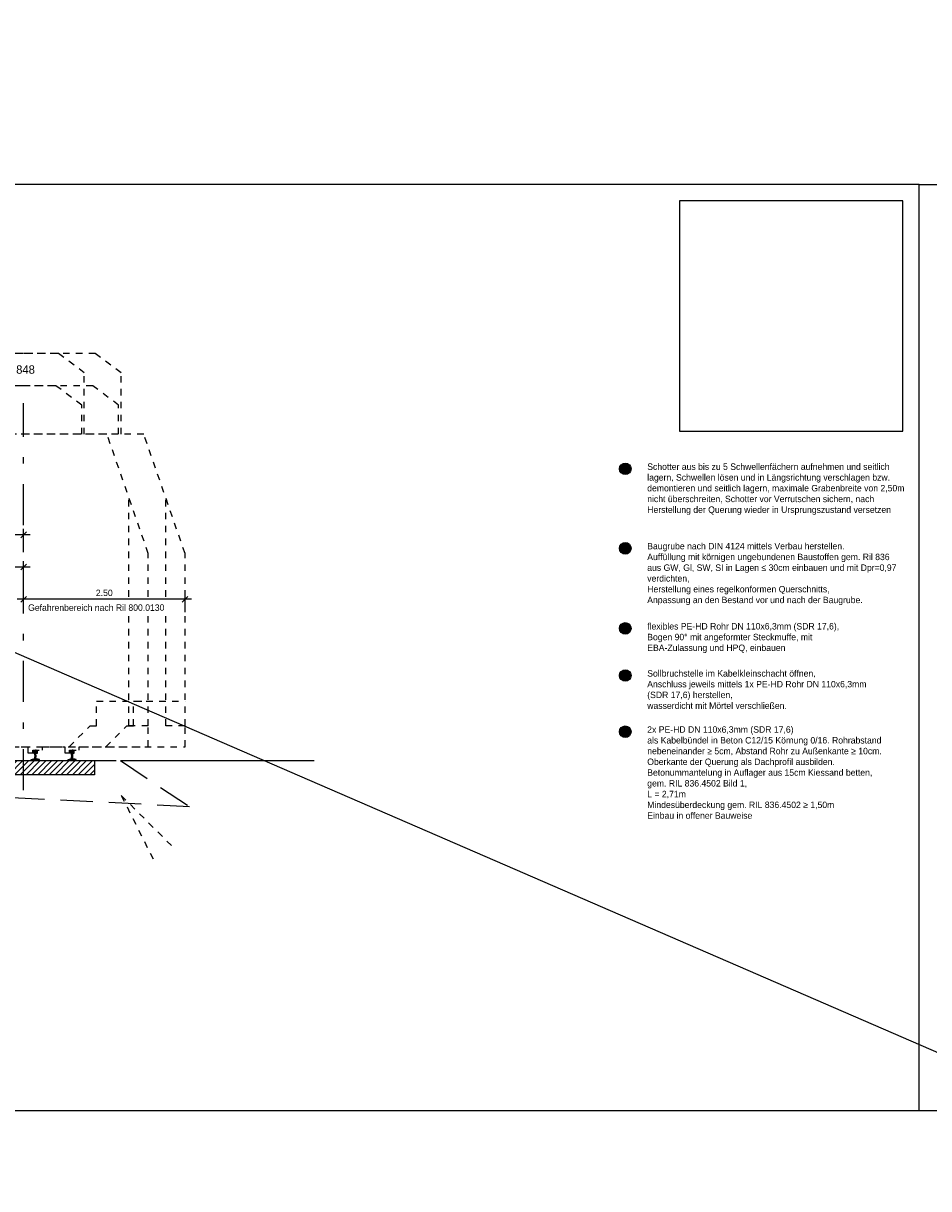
# Model space of a CAD drawing. Header units: metres. Extents: x -8 to 484, y -254 to 116.
# Tile 43 of 172: x 15 to 29, y 18 to 36. Entities that reach past the tile are written whole.
import ezdxf

# ---------------------------------------------------------------- set-up
doc = ezdxf.new("R2010")
doc.units = ezdxf.units.M
doc.linetypes.add('STRICHLINIE', pattern=[0.75, 0.5, -0.25])
doc.linetypes.add('STRICHPUNKT', pattern=[25.4, 12.7, -6.35, 0, -6.35])
doc.layers.add('GTU_A_Ansichtsfenster', color=6, linetype='Continuous', plot=False)
doc.layers.add('GTU_A_Hilfslayer', color=3, linetype='Continuous', plot=False)
for name, color, linetype in [('GTU_A_Druckbereich', 7, 'STRICHPUNKT'), ('GTU_A_Gleisachse', 7, 'STRICHPUNKT'), ('GTU_A_Lichtraumprofil', 252, 'Continuous'), ('GTU_A_Texte', 7, 'Continuous'), ('GTU_B', 253, 'Continuous'), ('GTU_B_Bemaßung', 253, 'Continuous'), ('GTU_P_Baugrube_Bemaßung', 11, 'Continuous'), ('GTU_P_Baugrube_Beschriftung', 11, 'Continuous'), ('GTU_P_Bemaßung', 1, 'Continuous'), ('GTU_P_Beschriftung', 1, 'Continuous'), ('GTU_P_Dritter_Bemaßung', 191, 'Continuous')]:
    doc.layers.add(name, color=color, linetype=linetype)
doc.styles.add('PROVI', font='PROVI.SHX')
doc.dimstyles.new('1zu50', dxfattribs={"dimscale": 0.5, "dimtxt": 0.2, "dimasz": 0.18, "dimexe": 0.18, "dimexo": 0.02, "dimgap": 0.09, "dimtad": 0, "dimtih": 1, "dimtoh": 1, "dimzin": 4, "dimdsep": 46, "dimtxsty": 'PROVI', "dimblk1": 'OBLIQUE', "dimblk2": 'OBLIQUE', "dimsah": 1, "dimcen": 0.3, "dimdle": 0.2, "dimclrd": 256, "dimclre": 256, "dimclrt": 256, "dimadec": 0, "dimazin": 0, "dimtfac": 1, "dimtdec": 4, "dimtofl": 0, "dimtmove": 2, "dimatfit": 3, "dimldrblk": 'NONE', "dimfxl": 0.4, "dimfxlon": 1, "dimtfill": 1, "dimtfillclr": 256, "dimtolj": 1, "dimtzin": 0, "dimlwd": -1, "dimlwe": -1, "dimarcsym": 0})

# ---------------------------------------------------------------- blocks, each defined once
blk = doc.blocks.new('Lira_250m GC mit_Ola')
at = {"layer": 'GTU_A_Lichtraumprofil', "linetype": 'ByBlock', "lineweight": -3, "ltscale": 5}
blk.add_line((-1.125, 4.281), (-1.325, 4.281), dxfattribs=at)
at = {"layer": 'GTU_A_Lichtraumprofil', "linetype": 'STRICHLINIE', "ltscale": 0.2}
for points in [[(2.26, 4.9), (2.26, 5.85), (1.86, 6.15), (0.75, 6.15), (-0.36, 6.15), (-0.76, 5.85), (-0.76, 4.9)], [(2.22, 4.9), (2.22, 5.35), (1.82, 5.65), (0.75, 5.65), (-0.32, 5.65), (-0.72, 5.35), (-0.72, 4.9)], [(0.75, 0.055), (1.387, 0.055), (1.387, -0.038), (1.462, -0.038), (1.462, 0), (1.612, 0), (1.612, 0.055), (2.025, 0.055), (3.25, 0.055), (3.25, 0.38), (3.25, 3.05), (2.61, 4.9), (-1.11, 4.9), (-1.75, 3.05), (-1.75, 0.38), (-1.75, 0.055), (-0.525, 0.055), (-0.113, 0.055), (-0.113, 0), (0.037, 0), (0.037, -0.038), (0.112, -0.038), (0.112, 0.055), (0.75, 0.055)], [(-1.75, 0.38), (-1.45, 0.38), (-1.45, 3.917)], [(3.25, 0.38), (2.95, 0.38), (2.95, 3.917)], [(-0.525, 0.055), (-0.85, 0.38), (-0.95, 0.38), (-0.95, 0.76), (-1.75, 0.76)], [(2.025, 0.055), (2.35, 0.38), (2.45, 0.38), (2.45, 0.76), (3.25, 0.76)]]:
    blk.add_lwpolyline(points, dxfattribs=at)
at = {"layer": 'GTU_A_Lichtraumprofil', "insert": (-1.015, 4.281), "char_height": 0.09, "width": 1.37529, "attachment_point": 4, "style": 'PROVI', "bg_fill": 3, "box_fill_scale": 1, "bg_fill_color": 256, "bg_fill_true_color": 13158600, "bg_fill_transparency": 0}
blk.add_mtext('Lichtraumprofil GC mit OLA v {\\L<} 200km/h\\Pnach Ril 800.0130', dxfattribs=at)
at = {"layer": 'GTU_A_Lichtraumprofil', "insert": (-0.66, 4.246), "char_height": 0.07, "width": 0.01827, "attachment_point": 4, "style": 'PROVI'}
blk.add_mtext('e', dxfattribs=at)
blk = doc.blocks.new('S54')
at = {"color": 0}
for p, q in [((-0.063, 0.001), (-0.051, 0.013)), ((-0.063, 0.01), (-0.062, 0.011)), ((-0.063, 0), (-0.063, 0.01)), ((-0.063, 0), (0.062, 0)), ((-0.062, 0.011), (-0.061, 0.012)), ((-0.061, 0.012), (-0.06, 0.012)), ((-0.06, 0.012), (-0.045, 0.013)), ((-0.055, 0), (-0.04, 0.015)), ((-0.046, 0), (-0.026, 0.02)), ((-0.045, 0.013), (-0.042, 0.014)), ((-0.042, 0.014), (-0.016, 0.024)), ((-0.037, 0), (0.009, 0.046)), ((-0.034, 0.119), (0.002, 0.154)), ((-0.034, 0.128), (-0.007, 0.154)), ((-0.034, 0.14), (-0.032, 0.145)), ((-0.034, 0.116), (-0.034, 0.14)), ((-0.033, 0.112), (-0.034, 0.116)), ((-0.034, 0.136), (-0.016, 0.153)), ((-0.033, 0.111), (-0.033, 0.112)), ((-0.031, 0.111), (-0.033, 0.111)), ((-0.032, 0.111), (0.011, 0.154)), ((-0.032, 0.145), (-0.031, 0.147)), ((-0.031, 0.147), (-0.03, 0.149)), ((-0.015, 0.105), (-0.031, 0.111)), ((-0.03, 0.149), (-0.028, 0.151)), ((-0.028, 0.151), (-0.025, 0.152)), ((-0.028, 0), (0.01, 0.038)), ((-0.026, 0.109), (0.019, 0.153)), ((-0.025, 0.152), (-0.024, 0.152)), ((-0.024, 0.152), (-0.021, 0.153)), ((-0.021, 0.153), (-0.017, 0.153)), ((-0.019, 0.106), (0.026, 0.151)), ((-0.019, 0), (0.011, 0.031)), ((-0.017, 0.153), (-0.014, 0.154)), ((-0.016, 0.024), (-0.014, 0.025)), ((-0.014, 0.104), (-0.015, 0.105)), ((-0.014, 0.154), (-0.01, 0.154)), ((-0.013, 0.103), (-0.014, 0.104)), ((-0.014, 0.025), (-0.012, 0.026)), ((-0.013, 0.103), (0.031, 0.148)), ((-0.012, 0.102), (-0.013, 0.103)), ((-0.011, 0.1), (-0.012, 0.102)), ((-0.012, 0.027), (-0.011, 0.031)), ((-0.012, 0.026), (-0.012, 0.027)), ((-0.011, 0.097), (0.033, 0.141)), ((-0.01, 0.097), (-0.011, 0.1)), ((-0.011, 0.031), (-0.01, 0.038)), ((-0.011, 0), (0.014, 0.025)), ((-0.01, 0.154), (-0.006, 0.154)), ((-0.01, 0.095), (-0.01, 0.097)), ((-0.009, 0.091), (-0.01, 0.095)), ((-0.01, 0.036), (0.008, 0.054)), ((-0.01, 0.038), (-0.009, 0.046)), ((-0.009, 0.09), (0.033, 0.133)), ((-0.009, 0.085), (-0.009, 0.091)), ((-0.008, 0.079), (-0.009, 0.085)), ((-0.009, 0.046), (0.008, 0.063)), ((-0.009, 0.046), (-0.008, 0.053)), ((-0.008, 0.082), (0.033, 0.124)), ((-0.008, 0.073), (0.009, 0.091)), ((-0.008, 0.065), (0.008, 0.081)), ((-0.008, 0.079), (-0.008, 0.053)), ((-0.008, 0.056), (0.008, 0.072)), ((-0.006, 0.154), (-0.003, 0.154)), ((-0.003, 0.154), (0, 0.154)), ((-0.002, 0), (0.02, 0.022)), ((0.003, 0.154), (0, 0.154)), ((0.006, 0.154), (0.003, 0.154)), ((0.01, 0.154), (0.006, 0.154)), ((0.007, 0), (0.027, 0.02)), ((0.008, 0.079), (0.009, 0.085)), ((0.008, 0.079), (0.008, 0.053)), ((0.009, 0.046), (0.008, 0.053)), ((0.009, 0.091), (0.01, 0.095)), ((0.009, 0.085), (0.009, 0.091)), ((0.01, 0.038), (0.009, 0.046)), ((0.014, 0.154), (0.01, 0.154)), ((0.01, 0.097), (0.011, 0.1)), ((0.01, 0.095), (0.01, 0.097)), ((0.011, 0.031), (0.01, 0.038)), ((0.011, 0.1), (0.012, 0.102)), ((0.012, 0.027), (0.011, 0.031)), ((0.012, 0.102), (0.013, 0.103)), ((0.012, 0.026), (0.012, 0.027)), ((0.014, 0.025), (0.012, 0.026)), ((0.013, 0.103), (0.014, 0.104)), ((0.017, 0.153), (0.014, 0.154)), ((0.014, 0.104), (0.015, 0.105)), ((0.016, 0.024), (0.014, 0.025)), ((0.015, 0.105), (0.031, 0.111)), ((0.042, 0.014), (0.016, 0.024)), ((0.016, 0), (0.033, 0.017)), ((0.021, 0.153), (0.017, 0.153)), ((0.024, 0.152), (0.021, 0.153)), ((0.025, 0.152), (0.024, 0.152)), ((0.028, 0.151), (0.025, 0.152)), ((0.025, 0), (0.04, 0.015)), ((0.03, 0.149), (0.028, 0.151)), ((0.028, 0.109), (0.033, 0.115)), ((0.031, 0.147), (0.03, 0.149)), ((0.032, 0.145), (0.031, 0.147)), ((0.031, 0.111), (0.033, 0.111)), ((0.033, 0.14), (0.032, 0.145)), ((0.033, 0.116), (0.033, 0.14)), ((0.033, 0.112), (0.033, 0.116)), ((0.033, 0.111), (0.033, 0.112)), ((0.034, 0), (0.046, 0.013)), ((0.045, 0.013), (0.042, 0.014)), ((0.042, 0), (0.054, 0.012)), ((0.06, 0.012), (0.045, 0.013)), ((0.061, 0.012), (0.06, 0.012)), ((0.06, 0), (0.062, 0.003)), ((0.062, 0.011), (0.061, 0.012)), ((0.062, 0.01), (0.062, 0.011)), ((0.062, 0.011), (0.062, 0.011)), ((0.062, 0), (0.062, 0.01))]:
    blk.add_line(p, q, dxfattribs=at)
blk = doc.blocks.new('_OBLIQUE')
at = {"color": 0, "linetype": 'ByBlock'}
blk.add_line((-0.5, -0.5), (0.5, 0.5), dxfattribs=at)
blk = doc.blocks.new('*D147')
at = {"layer": 'Defpoints', "color": 0, "linetype": 'Continuous'}
for p in [(14.63, 27.273), (14.63, 24.988), (17.13, 24.988)]:
    blk.add_point(p, dxfattribs=at)
at = {"layer": 'GTU_B_Bemaßung'}
for p, q in [((17.23, 27.273), (14.53, 27.273)), ((14.63, 27.073), (14.63, 27.363)), ((17.13, 27.073), (17.13, 27.363))]:
    blk.add_line(p, q, dxfattribs=at)
at = {"layer": 'GTU_B_Bemaßung', "linetype": 'Continuous', "xscale": 0.09, "yscale": 0.09, "zscale": 0.09, "rotation": 180}
blk.add_blockref('_OBLIQUE', (14.63, 27.273), dxfattribs=at)
at = {"layer": 'GTU_B_Bemaßung', "linetype": 'Continuous', "xscale": 0.09, "yscale": 0.09, "zscale": 0.09}
blk.add_blockref('_OBLIQUE', (17.13, 27.273), dxfattribs=at)
at = {"layer": 'GTU_B_Bemaßung', "linetype": 'Continuous', "insert": (15.879, 27.373), "char_height": 0.1, "attachment_point": 5, "style": 'PROVI', "bg_fill": 3, "box_fill_scale": 1.1, "bg_fill_color": 256, "bg_fill_true_color": 13158600, "bg_fill_transparency": 0}
blk.add_mtext('\\A1;2.50', dxfattribs=at)
blk = doc.blocks.new('_None')
blk = doc.blocks.new('*D150')
at = {"layer": 'Defpoints', "color": 0, "linetype": 'Continuous'}
for p in [(14.63, 27.773), (14.63, 24.773), (10.2, 24.731)]:
    blk.add_point(p, dxfattribs=at)
at = {"layer": 'GTU_P_Dritter_Bemaßung', "linetype": 'Continuous'}
for p, q in [((10.2, 27.573), (10.2, 27.863)), ((14.63, 27.573), (14.63, 27.863)), ((10.1, 27.773), (12.24, 27.773)), ((14.73, 27.773), (12.59, 27.773))]:
    blk.add_line(p, q, dxfattribs=at)
at = {"layer": 'GTU_P_Dritter_Bemaßung', "linetype": 'Continuous', "xscale": 0.09, "yscale": 0.09, "zscale": 0.09, "rotation": 180}
blk.add_blockref('_OBLIQUE', (10.2, 27.773), dxfattribs=at)
at = {"layer": 'GTU_P_Dritter_Bemaßung', "linetype": 'Continuous', "xscale": 0.09, "yscale": 0.09, "zscale": 0.09}
blk.add_blockref('_OBLIQUE', (14.63, 27.773), dxfattribs=at)
at = {"layer": 'GTU_P_Dritter_Bemaßung', "linetype": 'Continuous', "insert": (12.415, 27.773), "char_height": 0.1, "attachment_point": 5, "style": 'PROVI', "bg_fill": 3, "box_fill_scale": 1.1, "bg_fill_color": 256, "bg_fill_true_color": 13158600, "bg_fill_transparency": 0}
blk.add_mtext('\\A1;4.43', dxfattribs=at)
blk = doc.blocks.new('*D153')
at = {"layer": 'Defpoints', "color": 0, "linetype": 'Continuous'}
for p in [(14.63, 28.273), (12.37, 24.773), (14.63, 24.773)]:
    blk.add_point(p, dxfattribs=at)
at = {"layer": 'GTU_P_Bemaßung', "linetype": 'Continuous'}
for p, q in [((12.37, 28.073), (12.37, 28.363)), ((14.63, 28.073), (14.63, 28.363)), ((12.27, 28.273), (13.334, 28.273)), ((14.73, 28.273), (13.666, 28.273))]:
    blk.add_line(p, q, dxfattribs=at)
at = {"layer": 'GTU_P_Bemaßung', "linetype": 'Continuous', "xscale": 0.09, "yscale": 0.09, "zscale": 0.09, "rotation": 180}
blk.add_blockref('_OBLIQUE', (12.37, 28.273), dxfattribs=at)
at = {"layer": 'GTU_P_Bemaßung', "linetype": 'Continuous', "xscale": 0.09, "yscale": 0.09, "zscale": 0.09}
blk.add_blockref('_OBLIQUE', (14.63, 28.273), dxfattribs=at)
at = {"layer": 'GTU_P_Bemaßung', "linetype": 'Continuous', "insert": (13.5, 28.273), "char_height": 0.1, "attachment_point": 5, "style": 'PROVI', "bg_fill": 3, "box_fill_scale": 1.1, "bg_fill_color": 256, "bg_fill_true_color": 13158600, "bg_fill_transparency": 0}
blk.add_mtext('\\A1;2.26', dxfattribs=at)

msp = doc.modelspace()

# ---------------------------------------------------------------- hatches: boundary and pattern name
at = {"layer": 'GTU_B'}
h = msp.add_hatch(dxfattribs=at)
h.set_pattern_fill('ANSI31', color=256, scale=0.02, style=0)
h.set_pattern_definition([(45, (-0.90015, -38.7), (-0.04490128, 0.04490128), [])])
h.paths.add_polyline_path([(15.728, 24.773), (12.962, 24.773), (12.962, 24.553), (15.728, 24.553)])
at = {"layer": 'GTU_P_Baugrube_Bemaßung', "true_color": 0xffffff}
msp.add_hatch(color=7, dxfattribs=at).paths.add_polyline_path([(24.04, 28.063, 1), (23.86, 28.063, 1)])
at = {"layer": 'GTU_P_Beschriftung', "true_color": 0xffffff}
for points in [[(24.04, 29.295, 1), (23.86, 29.295, 1)], [(24.04, 26.822, 1), (23.86, 26.822, 1)], [(24.04, 26.092, 1), (23.86, 26.092, 1)], [(24.04, 25.221, 1), (23.86, 25.221, 1)]]:
    msp.add_hatch(color=7, dxfattribs=at).paths.add_polyline_path(points)

# ---------------------------------------------------------------- linework, layer by layer
at = {"layer": 'GTU_A_Druckbereich', "linetype": 'STRICHLINIE', "ltscale": 0.2}
for q in [(16.991, 23.385), (16.679, 23.16)]:
    msp.add_line((16.142, 24.233), q, dxfattribs=at)
at = {"layer": 'GTU_A_Hilfslayer', "linetype": 'Continuous', "flags": 128}
for points in [[(28.5, 33.7), (252.349, 33.7)], [(28.5, 19.35), (252.349, 19.35)]]:
    msp.add_lwpolyline(points, dxfattribs=at)
at = {"layer": 'GTU_A_Hilfslayer', "linetype": 'Continuous', "elevation": -2.6, "flags": 128}
msp.add_lwpolyline([(28.25, 33.45), (24.79, 33.45), (24.79, 29.879), (28.25, 29.879)], close=True, dxfattribs=at)
at = {"layer": 'GTU_B', "linetype": 'Continuous'}
msp.add_line((16.128, 24.773), (19.128, 24.773), dxfattribs=at)
at = {"layer": 'GTU_B', "linetype": 'STRICHLINIE'}
msp.add_lwpolyline([(12.52, 24.745), (12.562, 24.773), (12.562, 24.773), (16.128, 24.773), (16.128, 24.773), (17.2, 24.059), (12.52, 24.293)], dxfattribs=at)
at = {"layer": 'GTU_B', "linetype": 'Continuous', "flags": 128}
msp.add_lwpolyline([(12.962, 24.773), (15.728, 24.773), (15.728, 24.553), (12.962, 24.553)], close=True, dxfattribs=at)
at = {"layer": 'GTU_P_Baugrube_Bemaßung'}
msp.add_circle((23.95, 28.063, 23875.401), 0.09, dxfattribs=at)
at = {"layer": 'GTU_P_Beschriftung'}
for centre in [(23.95, 29.295, 23875.401), (23.95, 26.822, 23875.401), (23.95, 26.092, 23875.401), (23.95, 25.221, 23875.401)]:
    msp.add_circle(centre, 0.09, dxfattribs=at)

# ---------------------------------------------------------------- block references
at = {"layer": 'GTU_A_Lichtraumprofil'}
msp.add_blockref('Lira_250m GC mit_Ola', (13.31, 24.933), dxfattribs=at)

# ---------------------------------------------------------------- texts
at = {"layer": 'GTU_P_Baugrube_Bemaßung', "insert": (23.95, 28.063, 23875.401), "char_height": 0.1, "attachment_point": 5, "style": 'PROVI'}
msp.add_mtext('2', dxfattribs=at)
at = {"layer": 'GTU_P_Beschriftung', "char_height": 0.1, "attachment_point": 5, "style": 'PROVI'}
for s, insert in [('1', (23.95, 29.295, 23875.401)), ('3', (23.95, 26.822, 23875.401)), ('4', (23.95, 26.092, 23875.401)), ('5', (23.95, 25.221, 23875.401))]:
    msp.add_mtext(s, dxfattribs=dict(at, insert=insert))
at = {"layer": 'GTU_P_Beschriftung', "insert": (24.29, 29.379, -2.6), "char_height": 0.1, "width": 4.08345, "attachment_point": 1, "style": 'PROVI'}
msp.add_mtext('Schotter aus bis zu 5 Schwellenfächern aufnehmen und seitlich lagern, Schwellen lösen und in Längsrichtung verschlagen bzw. demontieren und seitlich lagern, maximale Grabenbreite von 2,50m nicht überschreiten, Schotter vor Verrutschen sichern, nach Herstellung der Querung wieder in Ursprungszustand versetzen', dxfattribs=at)

# ---------------------------------------------------------------- next in the draw order: block references
at = {"layer": 'GTU_A_Lichtraumprofil'}
msp.add_blockref('Lira_250m GC mit_Ola', (13.88, 24.933), dxfattribs=at)

# ---------------------------------------------------------------- next in the draw order: linework, layer by layer
at = {"layer": 'GTU_A_Ansichtsfenster', "linetype": 'Continuous', "flags": 128}
msp.add_lwpolyline([(0, 19.35), (28.5, 19.35), (28.5, 33.7), (0, 33.7)], close=True, dxfattribs=at)
at = {"layer": 'GTU_A_Gleisachse', "color": 7, "ltscale": 0.05}
msp.add_line((14.63, 24.313), (14.63, 30.313), dxfattribs=at)

# ---------------------------------------------------------------- next in the draw order: block references
at = {"layer": 'GTU_B', "rotation": 359.9999999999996}
for p in [(14.811, 24.779), (15.381, 24.779)]:
    msp.add_blockref('S54', p, dxfattribs=at)

# ---------------------------------------------------------------- next in the draw order: texts
at = {"layer": 'GTU_A_Texte', "insert": (14.345, 30.833), "char_height": 0.13, "attachment_point": 5, "style": 'PROVI', "bg_fill": 3, "box_fill_scale": 1, "bg_fill_color": 1, "bg_fill_transparency": 0}
msp.add_mtext('Weiche 848', dxfattribs=at)
at = {"layer": 'GTU_B_Bemaßung', "insert": (14.699, 27.194), "char_height": 0.1, "attachment_point": 1, "line_spacing_factor": 0.9, "style": 'PROVI', "bg_fill": 3, "box_fill_scale": 1.5, "bg_fill_color": 1, "bg_fill_transparency": 0}
msp.add_mtext('Gefahrenbereich nach Ril 800.0130', dxfattribs=at)
at = {"layer": 'GTU_P_Baugrube_Beschriftung', "color": 11, "insert": (24.29, 28.147, -2.6), "char_height": 0.1, "width": 3.95541, "attachment_point": 1, "style": 'PROVI', "bg_fill": 2}
msp.add_mtext('Baugrube nach DIN 4124 mittels Verbau herstellen.\\PAuffüllung mit körnigen ungebundenen Baustoffen gem. Ril 836 aus GW, Gl, SW, SI in Lagen ≤ 30cm einbauen und mit Dpr=0,97 verdichten, \\PHerstellung eines regelkonformen Querschnitts,\\PAnpassung an den Bestand vor und nach der Baugrube.\\C191; ', dxfattribs=at)
at = {"layer": 'GTU_P_Bemaßung', "linetype": 'Continuous', "insert": (24.29, 25.305, -2.6), "char_height": 0.1, "width": 3.64536, "attachment_point": 1, "style": 'PROVI', "bg_fill": 2}
msp.add_mtext('2x PE-HD DN 110x6,3mm (SDR 17,6) \\Pals Kabelbündel in Beton C12/15 Körnung 0/16. Rohrabstand nebeneinander ≥ 5cm, Abstand Rohr zu Außenkante ≥ 10cm. Oberkante der Querung als Dachprofil ausbilden. Betonummantelung in Auflager aus 15cm Kiessand betten, gem. RIL 836.4502 Bild 1, \\PL = 2,71m\\PMindesüberdeckung gem. RIL 836.4502 ≥ 1,50m\\PEinbau in offener Bauweise  ', dxfattribs=at)
at = {"layer": 'GTU_P_Beschriftung', "char_height": 0.1, "attachment_point": 1, "style": 'PROVI', "bg_fill": 2}
for s, insert, width in [('flexibles PE-HD Rohr DN 110x6,3mm (SDR 17,6),\\P{\\A1;Bogen 90° mit angeformter Steckmuffe, mit EBA-Zulassung und HPQ, einbauen} ', (24.29, 26.905, -2.6), 3.33764), ('Sollbruchstelle im Kabelkleinschacht öffnen,\\PAnschluss jeweils mittels 1x PE-HD Rohr DN 110x6,3mm (SDR 17,6) herstellen, \\Pwasserdicht mit Mörtel verschließen.', (24.29, 26.175, -2.6), 3.47837)]:
    msp.add_mtext(s, dxfattribs=dict(at, insert=insert, width=width))

# ---------------------------------------------------------------- next in the draw order: dimensions: what is measured, and where the dimension line sits
at = {"layer": 'GTU_B_Bemaßung'}
dim = msp.add_linear_dim(base=(14.63, 27.273), p1=(17.13, 24.988), p2=(14.63, 24.988), dimstyle='1zu50', override={"dimclrd": 256, "dimclre": 256, "dimclrt": 256}, dxfattribs=at)
dim.commit()
dim.dimension.update_dxf_attribs({"geometry": '*D147', "text_midpoint": (15.879, 27.373), "dimtype": 160})

# ---------------------------------------------------------------- next in the draw order: dimensions: what is measured, and where the dimension line sits
at = {"layer": 'GTU_P_Dritter_Bemaßung', "linetype": 'Continuous'}
dim = msp.add_linear_dim(base=(14.63, 27.773), p1=(10.2, 24.731), p2=(14.63, 24.773), dimstyle='1zu50', dxfattribs=at)
dim.commit()
dim.dimension.update_dxf_attribs({"geometry": '*D150', "text_midpoint": (12.415, 27.773)})

# ---------------------------------------------------------------- next in the draw order: dimensions: what is measured, and where the dimension line sits
at = {"layer": 'GTU_P_Bemaßung', "linetype": 'Continuous'}
dim = msp.add_linear_dim(base=(14.63, 28.273), p1=(12.37, 24.773), p2=(14.63, 24.773), dimstyle='1zu50', dxfattribs=at)
dim.commit()
dim.dimension.update_dxf_attribs({"geometry": '*D153', "text_midpoint": (13.5, 28.273)})

# ---------------------------------------------------------------- next in the draw order: linework, layer by layer
at = {"layer": 'GTU_A_Hilfslayer', "linetype": 'Continuous', "flags": 128}
msp.add_lwpolyline([(-8, 36.2), (33.653, 18.139)], dxfattribs=at)

doc.saveas('drawing.dxf')
